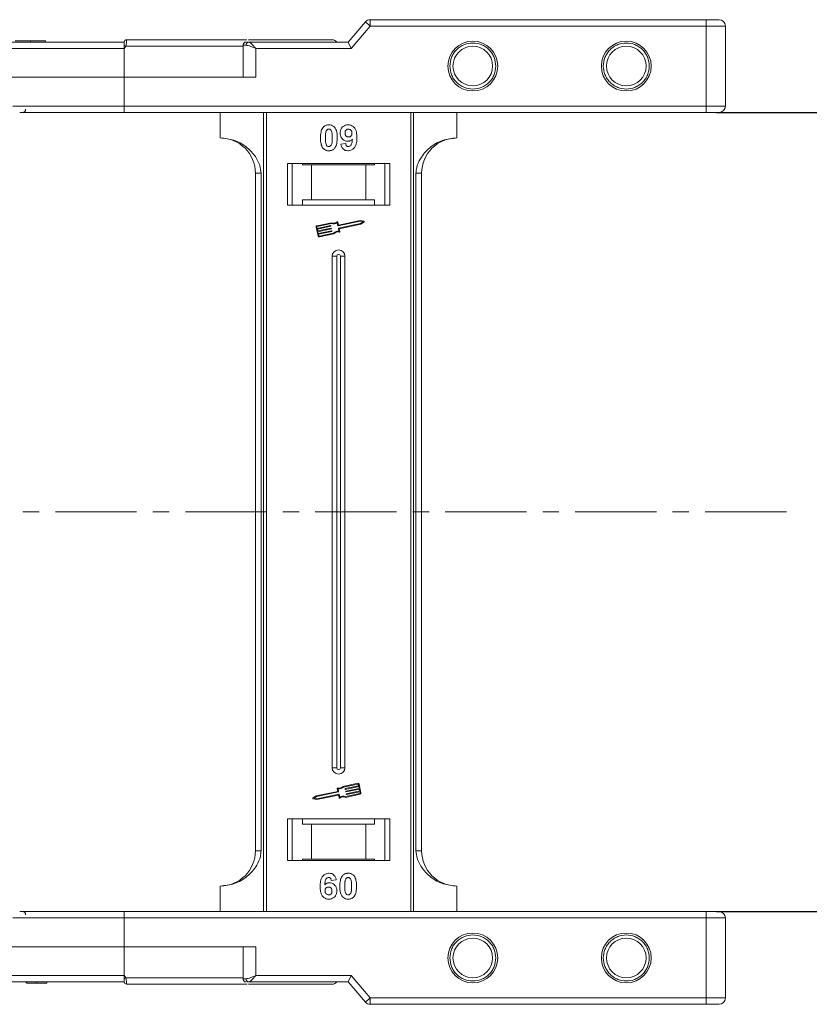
# Model space of a CAD drawing. Header units: millimetres. Extents: x 207 to 1682, y 260 to 1293.
# Tile 27 of 84: x 1387 to 1510, y 490 to 644. Entities that reach past the tile are written whole.
import ezdxf

# ---------------------------------------------------------------- set-up
doc = ezdxf.new("R2010")
doc.units = ezdxf.units.MM
doc.linetypes.add('CENTERX2', pattern=[20.32, 12.7, -2.54, 2.54, -2.54])
doc.styles.get("Standard").update_dxf_attribs({"font": '仿宋_GB2312.ttf', "width": 0.8})
doc.dimstyles.new('副本 ISO-45.1', dxfattribs={"dimtxt": 10, "dimasz": 9, "dimexe": 6.5, "dimexo": 0.625, "dimgap": 2.5, "dimtad": 1, "dimdsep": 46, "dimtxsty": 'Standard', "dimcen": 2.5, "dimadec": 0, "dimazin": 0, "dimtfac": 1, "dimtmove": 0, "dimatfit": 3, "dimfxl": 0, "dimarcsym": 0})

# ---------------------------------------------------------------- blocks, each defined once
blk = doc.blocks.new('*D2772')
at = {"color": 0, "lineweight": -2}
for p, q in [((1495.51, 629.82), (1548.99, 629.82)), ((1542.49, 513.82), (1542.49, 620.82)), ((1495.51, 504.82), (1548.99, 504.82))]:
    blk.add_line(p, q, dxfattribs=at)
at = {"color": 0, "lineweight": 9}
for points in [[(1540.99, 620.82), (1543.99, 620.82), (1542.49, 629.82)], [(1540.99, 513.82), (1543.99, 513.82), (1542.49, 504.82)]]:
    blk.add_solid(points, dxfattribs=at)
at = {"layer": 'Defpoints', "color": 0, "lineweight": 9}
for p in [(1494.89, 629.82), (1542.49, 629.82), (1494.89, 504.82)]:
    blk.add_point(p, dxfattribs=at)
at = {"color": 0, "lineweight": 9, "insert": (1534.99, 567.32), "char_height": 10, "attachment_point": 5, "rotation": 90}
blk.add_mtext('125', dxfattribs=at)

msp = doc.modelspace()

# ---------------------------------------------------------------- linework, layer by layer
at = {"color": 7, "linetype": 'Continuous', "lineweight": 15}
for p, q in [((1440.589, 643.966), (1437.889, 640.816)), ((1441.349, 643.316), (1440.589, 643.966)), ((1441.349, 643.316), (1441.349, 644.316)), ((1493.889, 644.316), (1441.349, 644.316)), ((1493.889, 643.316), (1493.889, 644.316)), ((1438.349, 639.816), (1441.349, 643.316)), ((1441.349, 643.316), (1493.889, 643.316)), ((1493.889, 643.316), (1493.889, 630.816)), ((1496.889, 643.316), (1493.889, 643.316)), ((1496.889, 630.816), (1496.889, 643.316)), ((1402.889, 640.816), (1354.182, 640.816)), ((1388.204, 640.816), (1388.204, 641.016)), ((1390.568, 640.816), (1390.568, 641.016)), ((1402.889, 640.814), (1402.889, 640.816)), ((1403.239, 641.166), (1403.239, 641.166)), ((1437.889, 640.816), (1422.334, 640.816)), ((1437.889, 640.816), (1438.349, 639.816)), ((1355.3, 639.816), (1402.889, 639.816)), ((1403.123, 640.166), (1402.889, 639.816)), ((1402.889, 639.816), (1402.889, 635.316)), ((1421.452, 640.166), (1403.123, 640.166)), ((1421.452, 640.316), (1421.452, 635.316)), ((1421.961, 640.316), (1421.452, 640.316)), ((1423.452, 639.816), (1438.349, 639.816)), ((1423.452, 635.316), (1423.452, 639.816)), ((1402.889, 635.316), (1383.477, 635.316)), ((1402.889, 630.816), (1402.889, 635.316)), ((1402.889, 635.316), (1423.452, 635.316)), ((1402.889, 630.816), (1385.477, 630.816)), ((1493.889, 630.816), (1402.889, 630.816)), ((1402.889, 629.816), (1402.889, 630.816)), ((1496.889, 630.816), (1493.889, 630.816)), ((1493.889, 629.816), (1493.889, 630.816)), ((1493.889, 629.816), (1402.889, 629.816)), ((1417.889, 629.816), (1417.889, 625.816)), ((1424.682, 629.816), (1424.682, 567.316)), ((1425.101, 567.316), (1425.101, 629.816)), ((1447.677, 629.816), (1447.677, 567.316)), ((1448.096, 567.316), (1448.096, 629.816)), ((1454.889, 625.816), (1454.889, 629.816)), ((1436.748, 624.86), (1437.517, 624.944)), ((1444.389, 621.816), (1428.389, 621.816)), ((1428.389, 621.816), (1428.389, 615.316)), ((1429.139, 621.816), (1429.139, 615.316)), ((1430.775, 621.616), (1430.775, 621.816)), ((1432.139, 621.616), (1430.775, 621.616)), ((1432.139, 616.116), (1432.139, 621.616)), ((1440.639, 621.616), (1432.139, 621.616)), ((1440.639, 621.616), (1440.639, 616.116)), ((1442.002, 621.616), (1440.639, 621.616)), ((1442.002, 621.816), (1442.002, 621.616)), ((1443.639, 615.316), (1443.639, 621.816)), ((1444.389, 615.316), (1444.389, 621.816)), ((1423.389, 620.316), (1424.274, 620.316)), ((1423.389, 620.316), (1423.389, 567.316)), ((1424.274, 567.316), (1424.274, 620.316)), ((1448.503, 620.316), (1448.503, 567.316)), ((1449.389, 620.316), (1448.503, 620.316)), ((1449.389, 567.316), (1449.389, 620.316)), ((1430.775, 616.116), (1432.139, 616.116)), ((1430.775, 615.316), (1430.775, 616.116)), ((1432.139, 616.116), (1440.639, 616.116)), ((1440.639, 616.116), (1442.002, 616.116)), ((1442.002, 616.116), (1442.002, 615.316)), ((1428.389, 615.316), (1444.389, 615.316)), ((1432.892, 611.878), (1433.184, 610.499)), ((1433.007, 611.903), (1433.056, 611.673)), ((1435.307, 612.569), (1433.028, 612.087)), ((1435.295, 612.446), (1433.052, 611.972)), ((1433.056, 611.673), (1435.138, 612.113)), ((1435.163, 611.998), (1433.08, 611.558)), ((1433.08, 611.558), (1433.141, 611.271)), ((1433.141, 611.271), (1435.223, 611.711)), ((1435.248, 611.596), (1433.165, 611.156)), ((1435.173, 612.09), (1435.185, 612.033)), ((1435.258, 611.688), (1435.27, 611.631)), ((1436.281, 612.084), (1436.187, 612.528)), ((1436.372, 612.223), (1436.284, 612.639)), ((1439.777, 612.793), (1436.316, 612.062)), ((1436.46, 611.238), (1436.366, 611.682)), ((1436.389, 611.717), (1439.85, 612.448)), ((1439.776, 612.913), (1436.407, 612.201)), ((1436.499, 611.62), (1439.898, 612.338)), ((1436.593, 611.176), (1436.499, 611.62)), ((1440.378, 612.795), (1439.776, 612.913)), ((1440.219, 612.706), (1439.777, 612.793)), ((1439.85, 612.448), (1440.219, 612.706)), ((1439.898, 612.338), (1440.4, 612.689)), ((1433.165, 611.156), (1433.226, 610.868)), ((1433.226, 610.868), (1435.308, 611.308)), ((1435.333, 611.194), (1433.25, 610.754)), ((1433.25, 610.754), (1433.299, 610.524)), ((1433.368, 610.478), (1435.611, 610.952)), ((1433.392, 610.364), (1435.671, 610.845)), ((1435.343, 611.286), (1435.355, 611.228)), ((1435.389, 607.316), (1435.389, 567.316)), ((1435.389, 607.316), (1436.104, 607.316)), ((1436.104, 607.316), (1436.104, 567.316)), ((1436.674, 567.316), (1436.674, 607.316)), ((1437.389, 607.316), (1436.674, 607.316)), ((1437.389, 567.316), (1437.389, 607.316)), ((1423.389, 567.316), (1423.389, 514.316)), ((1424.274, 514.316), (1424.274, 567.316)), ((1424.682, 567.316), (1424.682, 504.816)), ((1425.101, 504.816), (1425.101, 567.316)), ((1435.389, 567.316), (1435.389, 527.316)), ((1436.104, 567.316), (1436.104, 527.316)), ((1436.674, 527.316), (1436.674, 567.316)), ((1437.389, 527.316), (1437.389, 567.316)), ((1447.677, 567.316), (1447.677, 504.816)), ((1448.096, 504.816), (1448.096, 567.316)), ((1448.503, 567.316), (1448.503, 514.316)), ((1449.389, 514.316), (1449.389, 567.316)), ((1436.104, 527.316), (1435.389, 527.316)), ((1437.389, 527.316), (1436.674, 527.316)), ((1436.278, 523.626), (1432.88, 522.908)), ((1436.184, 524.07), (1436.278, 523.626)), ((1436.318, 524.008), (1436.411, 523.564)), ((1439.385, 524.882), (1437.107, 524.401)), ((1439.409, 524.767), (1437.167, 524.294)), ((1437.435, 523.96), (1437.422, 524.017)), ((1437.445, 524.052), (1439.528, 524.492)), ((1439.552, 524.377), (1437.469, 523.937)), ((1437.52, 523.558), (1437.507, 523.615)), ((1437.53, 523.65), (1439.613, 524.09)), ((1439.637, 523.975), (1437.554, 523.535)), ((1437.615, 523.248), (1439.698, 523.688)), ((1439.528, 524.492), (1439.479, 524.722)), ((1439.613, 524.09), (1439.552, 524.377)), ((1439.885, 523.367), (1439.594, 524.746)), ((1439.698, 523.688), (1439.637, 523.975)), ((1432.88, 522.908), (1432.378, 522.557)), ((1432.4, 522.451), (1433.001, 522.333)), ((1432.927, 522.798), (1432.558, 522.54)), ((1432.558, 522.54), (1433, 522.453)), ((1436.389, 523.529), (1432.927, 522.798)), ((1433, 522.453), (1436.462, 523.184)), ((1433.001, 522.333), (1436.371, 523.045)), ((1436.406, 523.022), (1436.494, 522.607)), ((1436.496, 523.162), (1436.59, 522.717)), ((1437.471, 522.677), (1439.749, 523.159)), ((1437.482, 522.8), (1439.725, 523.274)), ((1437.604, 523.156), (1437.592, 523.213)), ((1439.722, 523.573), (1437.639, 523.133)), ((1439.77, 523.343), (1439.722, 523.573)), ((1444.389, 519.316), (1428.389, 519.316)), ((1428.389, 519.316), (1428.389, 512.816)), ((1429.139, 519.316), (1429.139, 512.816)), ((1430.775, 518.516), (1430.775, 519.316)), ((1442.002, 519.316), (1442.002, 518.516)), ((1443.639, 512.816), (1443.639, 519.316)), ((1444.389, 512.816), (1444.389, 519.316)), ((1432.139, 518.516), (1430.775, 518.516)), ((1432.139, 513.016), (1432.139, 518.516)), ((1440.639, 518.516), (1432.139, 518.516)), ((1440.639, 518.516), (1440.639, 513.016)), ((1442.002, 518.516), (1440.639, 518.516)), ((1423.389, 514.316), (1424.274, 514.316)), ((1430.775, 513.016), (1432.139, 513.016)), ((1430.775, 512.816), (1430.775, 513.016)), ((1432.139, 513.016), (1440.639, 513.016)), ((1440.639, 513.016), (1442.002, 513.016)), ((1442.002, 513.016), (1442.002, 512.816)), ((1448.503, 514.316), (1449.389, 514.316)), ((1428.389, 512.816), (1444.389, 512.816)), ((1436.03, 509.772), (1435.261, 509.687)), ((1417.889, 504.816), (1417.889, 508.816)), ((1454.889, 508.816), (1454.889, 504.816)), ((1385.477, 503.816), (1402.889, 503.816)), ((1402.889, 504.816), (1402.889, 503.816)), ((1402.889, 504.816), (1493.889, 504.816)), ((1402.889, 499.316), (1402.889, 503.816)), ((1402.889, 503.816), (1493.889, 503.816)), ((1493.889, 503.816), (1493.889, 504.816)), ((1493.889, 503.816), (1493.889, 491.316)), ((1493.889, 503.816), (1496.889, 503.816)), ((1496.889, 491.316), (1496.889, 503.816)), ((1383.477, 499.316), (1402.889, 499.316)), ((1423.452, 499.316), (1402.889, 499.316)), ((1402.889, 499.316), (1402.889, 494.816)), ((1421.452, 499.316), (1421.452, 494.316)), ((1423.452, 494.816), (1423.452, 499.316)), ((1402.889, 494.816), (1355.3, 494.816)), ((1402.889, 494.816), (1403.123, 494.466)), ((1403.123, 494.466), (1421.452, 494.466)), ((1438.349, 494.816), (1423.452, 494.816)), ((1437.889, 493.816), (1438.349, 494.816)), ((1441.349, 491.316), (1438.349, 494.816)), ((1354.182, 493.816), (1402.889, 493.816)), ((1387.555, 493.816), (1387.555, 493.616)), ((1387.665, 493.816), (1387.665, 493.616)), ((1389.216, 493.816), (1389.216, 493.616)), ((1390.761, 493.816), (1390.761, 493.616)), ((1403.239, 493.466), (1403.239, 493.466)), ((1421.961, 494.316), (1421.452, 494.316)), ((1422.122, 493.816), (1422.334, 493.816)), ((1422.334, 493.816), (1437.889, 493.816)), ((1437.889, 493.816), (1440.589, 490.665)), ((1440.589, 490.665), (1441.349, 491.316)), ((1493.889, 491.316), (1441.349, 491.316)), ((1441.349, 491.316), (1441.349, 490.316)), ((1493.889, 491.316), (1496.889, 491.316)), ((1493.889, 490.316), (1493.889, 491.316)), ((1441.349, 490.316), (1493.889, 490.316))]:
    msp.add_line(p, q, dxfattribs=at)
at = {"color": 1, "linetype": 'CENTERX2', "lineweight": 13}
msp.add_line((1506.419, 567.316), (668.336, 567.316), dxfattribs=at)
at = {"color": 7, "linetype": 'Continuous', "lineweight": 15}
for centre, radius in [((1457.389, 637.066), 3.9), ((1481.389, 637.066), 3.9), ((1457.389, 637.066), 3.1), ((1481.389, 637.066), 3.1), ((1457.389, 497.566), 3.9), ((1457.389, 497.566), 3.1), ((1481.389, 497.566), 3.9), ((1481.389, 497.566), 3.1)]:
    msp.add_circle(centre, radius, dxfattribs=at)
for centre, radius, start, end in [((1441.349, 643.316), 1, 90, 139.39871), ((1495.889, 643.316), 1, 0, 90), ((1403.239, 640.816), 0.35, 89.99809, 179.99959), ((1421.952, 640.316), 0.5, 90, 180), ((1422.408, 640.371), 0.451, 99.5202, 187.08135), ((1435.389, 640.166), 1, 41.2946, 90), ((1367.345, 573.238), 75.89, 61.87179, 62.07191), ((1386.96, 630.316), 0.5, 270, 0), ((1495.889, 630.816), 1, 270, 0), ((1417.889, 620.316), 5.5, 0, 90), ((1454.889, 620.316), 5.5, 90, 180), ((1433.065, 611.915), 0.176, 101.9297, 191.9297), ((1433.065, 611.915), 0.0587, 101.9297, 191.9297), ((1435.144, 612.084), 0.0294, 11.9297, 101.9297), ((1435.157, 612.027), 0.0294, 281.9297, 11.9297), ((1435.229, 611.682), 0.0294, 11.9297, 101.9297), ((1435.241, 611.624), 0.0294, 281.9297, 11.9297), ((1435.66, 613.367), 0.99, 248.37041, 302.16635), ((1435.66, 613.367), 0.873, 246.11204, 307.44471), ((1436.227, 612.627), 0.0587, 11.9297, 127.44471), ((1436.31, 612.09), 0.0294, 191.9297, 281.9297), ((1436.395, 611.688), 0.0294, 101.9297, 191.9297), ((1436.401, 612.229), 0.0294, 191.9297, 281.9297), ((1440.366, 612.737), 0.0587, 304.95116, 78.90824), ((1433.356, 610.536), 0.176, 191.9297, 281.9297), ((1433.356, 610.536), 0.0587, 191.9297, 281.9297), ((1435.314, 611.28), 0.0294, 11.9297, 101.9297), ((1435.326, 611.222), 0.0294, 281.9297, 11.9297), ((1436.317, 610.258), 0.99, 81.69305, 135.48899), ((1436.317, 610.258), 0.873, 76.41469, 137.74736), ((1436.536, 611.164), 0.0587, 256.41469, 11.9297), ((1436.389, 607.316), 1, 0, 180), ((1436.389, 607.316), 0.285, 0, 180), ((1436.389, 527.316), 1, 180, 0), ((1436.389, 527.316), 0.285, 180, 0), ((1436.242, 524.082), 0.0587, 76.41469, 191.9297), ((1436.461, 524.988), 0.873, 256.41469, 317.74736), ((1436.461, 524.988), 0.99, 261.69305, 315.48899), ((1437.451, 524.024), 0.0294, 101.9297, 191.9297), ((1437.463, 523.966), 0.0294, 191.9297, 281.9297), ((1437.536, 523.621), 0.0294, 101.9297, 191.9297), ((1439.422, 524.71), 0.176, 11.9297, 101.9297), ((1439.422, 524.71), 0.0587, 11.9297, 101.9297), ((1432.411, 522.509), 0.0587, 124.95116, 258.90824), ((1436.377, 523.016), 0.0294, 11.9297, 101.9297), ((1436.383, 523.558), 0.0294, 281.9297, 11.9297), ((1436.468, 523.156), 0.0294, 11.9297, 101.9297), ((1436.551, 522.619), 0.0587, 191.9297, 307.44471), ((1437.117, 521.879), 0.873, 66.11204, 127.44471), ((1437.117, 521.879), 0.99, 68.37041, 122.16635), ((1437.548, 523.564), 0.0294, 191.9297, 281.9297), ((1437.621, 523.219), 0.0294, 101.9297, 191.9297), ((1437.633, 523.162), 0.0294, 191.9297, 281.9297), ((1439.713, 523.331), 0.0587, 281.9297, 11.9297), ((1439.713, 523.331), 0.176, 281.9297, 11.9297), ((1417.889, 514.316), 5.5, 270, 0), ((1454.889, 514.316), 5.5, 180, 270), ((1386.96, 504.316), 0.5, 0, 90), ((1495.889, 503.816), 1, 0, 90), ((1367.345, 561.393), 75.89, 297.92809, 298.12821), ((1403.239, 493.816), 0.35, 180.00041, 270.00191), ((1421.952, 494.316), 0.5, 180, 270), ((1422.408, 494.26), 0.451, 172.91865, 260.4798), ((1435.389, 494.466), 1, 270, 319.04573), ((1495.889, 491.316), 1, 270, 0), ((1441.349, 491.316), 1, 220.60129, 270)]:
    msp.add_arc(centre, radius, start, end, dxfattribs=at)
for points, knots in [([(1495.889, 644.316), (1495.862, 644.316), (1495.82, 644.316), (1495.571, 644.316), (1495.313, 644.316), (1494.995, 644.316), (1494.529, 644.316), (1494.14, 644.316), (1493.889, 644.316)], [0, 0, 0, 0, 0.2394429, 0.3698071, 0.5000001, 0.6303641, 0.7605571, 1, 1, 1, 1]), ([(1388.204, 641.016), (1388.07, 641.016), (1387.666, 641.016), (1387.006, 641.016), (1386.384, 641.016), (1385.959, 641.016), (1385.834, 641.016), (1385.826, 641.016), (1385.825, 641.016)], [0, 0, 0, 0, 0.1021706, 0.3092201, 0.51365, 0.6922749, 0.9324126, 1, 1, 1, 1]), ([(1390.568, 641.016), (1390.565, 641.016), (1390.554, 641.016), (1390.412, 641.016), (1390.021, 641.016), (1389.447, 641.016), (1388.807, 641.016), (1388.386, 641.016), (1388.204, 641.016)], [0, 0, 0, 0, 0.1018882, 0.3073435, 0.4929627, 0.6786474, 0.8607914, 1, 1, 1, 1]), ([(1402.889, 640.29), (1402.889, 640.383), (1402.889, 640.568), (1402.889, 640.729), (1402.889, 640.76), (1402.889, 640.769)], [0, 0, 0, 0, 0.412717, 0.8254516, 1, 1, 1, 1]), ([(1403.239, 641.166), (1403.239, 641.158), (1403.24, 641.145), (1403.239, 641.042), (1403.237, 640.897), (1403.225, 640.713), (1403.206, 640.531), (1403.176, 640.344), (1403.14, 640.222), (1403.123, 640.166)], [0, 0, 0, 0, 0.1718456, 0.312445, 0.4991009, 0.6298393, 0.7575038, 0.8890244, 1, 1, 1, 1]), ([(1422.051, 641.166), (1421.662, 641.166), (1420.448, 641.166), (1418.068, 641.166), (1414.856, 641.166), (1411.205, 641.166), (1407.218, 641.166), (1404.552, 641.166), (1403.239, 641.166)], [0, 0, 0, 0, 0.0761662, 0.2372998, 0.3984073, 0.6046388, 0.8052959, 1, 1, 1, 1]), ([(1422.334, 640.816), (1422.217, 640.816), (1422.091, 640.816), (1422.056, 640.816), (1422.054, 640.816)], [0, 0, 0, 0, 0.93147, 1, 1, 1, 1]), ([(1422.334, 640.816), (1422.401, 640.799), (1422.545, 640.763), (1422.824, 640.513), (1423.134, 640.183), (1423.346, 639.938), (1423.452, 639.816)], [0, 0, 0, 0, 0.2343503, 0.4981953, 0.748869, 1, 1, 1, 1]), ([(1435.389, 641.166), (1435.343, 641.166), (1435.249, 641.166), (1434.478, 641.166), (1433.312, 641.166), (1431.841, 641.166), (1430.195, 641.166), (1428.247, 641.166), (1425.749, 641.166), (1423.599, 641.166), (1422.336, 641.166)], [0, 0, 0, 0, 0.1309531, 0.2659015, 0.4045794, 0.5129439, 0.6212909, 0.7319266, 0.8425444, 1, 1, 1, 1]), ([(1453.789, 637.066), (1453.837, 637.518), (1453.912, 638.217), (1454.36, 639.056), (1454.825, 639.628), (1455.398, 640.097), (1456.237, 640.531), (1457.389, 640.753), (1458.54, 640.531), (1459.379, 640.097), (1459.952, 639.629), (1460.417, 639.057), (1460.866, 638.217), (1460.94, 637.518), (1460.989, 637.066)], [0, 0, 0, 0, 0.11972147, 0.18483695, 0.24999998, 0.31511548, 0.38027853, 0.5, 0.61972147, 0.68483695, 0.74999998, 0.81511548, 0.88027853, 1, 1, 1, 1]), ([(1477.789, 637.066), (1477.837, 637.518), (1477.912, 638.217), (1478.36, 639.056), (1478.825, 639.628), (1479.398, 640.097), (1480.237, 640.531), (1481.389, 640.753), (1482.54, 640.531), (1483.379, 640.097), (1483.952, 639.629), (1484.417, 639.057), (1484.866, 638.217), (1484.94, 637.518), (1484.989, 637.066)], [0, 0, 0, 0, 0.11972147, 0.18483695, 0.24999998, 0.31511548, 0.38027853, 0.5, 0.61972147, 0.68483695, 0.74999998, 0.81511548, 0.88027853, 1, 1, 1, 1]), ([(1423.452, 639.816), (1423.182, 639.932), (1422.764, 640.112), (1422.265, 640.284), (1422.056, 640.306), (1421.961, 640.316)], [0, 0, 0, 0, 0.4984129, 0.772928, 1, 1, 1, 1]), ([(1460.989, 637.066), (1460.94, 636.613), (1460.866, 635.914), (1460.418, 635.075), (1459.952, 634.503), (1459.38, 634.035), (1458.541, 633.601), (1457.389, 633.378), (1456.237, 633.601), (1455.398, 634.034), (1454.825, 634.503), (1454.36, 635.075), (1453.912, 635.914), (1453.837, 636.613), (1453.789, 637.066)], [0, 0, 0, 0, 0.11972147, 0.18483695, 0.24999998, 0.31511548, 0.38027853, 0.5, 0.61972147, 0.68483695, 0.74999998, 0.81511548, 0.88027853, 1, 1, 1, 1]), ([(1484.989, 637.066), (1484.94, 636.613), (1484.866, 635.914), (1484.418, 635.075), (1483.952, 634.503), (1483.38, 634.035), (1482.541, 633.601), (1481.389, 633.378), (1480.237, 633.601), (1479.398, 634.034), (1478.825, 634.503), (1478.36, 635.075), (1477.912, 635.914), (1477.837, 636.613), (1477.789, 637.066)], [0, 0, 0, 0, 0.11972147, 0.18483695, 0.24999998, 0.31511548, 0.38027853, 0.5, 0.61972147, 0.68483695, 0.74999998, 0.81511548, 0.88027853, 1, 1, 1, 1]), ([(1402.889, 629.816), (1401.568, 629.816), (1398.885, 629.816), (1394.86, 629.816), (1391.191, 629.816), (1388.401, 629.816), (1387, 629.816), (1386.537, 629.816)], [0, 0, 0, 0, 0.2309632, 0.4690891, 0.7139221, 0.9052997, 1, 1, 1, 1]), ([(1495.889, 629.816), (1495.862, 629.816), (1495.82, 629.816), (1495.571, 629.816), (1495.313, 629.816), (1494.995, 629.816), (1494.529, 629.816), (1494.14, 629.816), (1493.889, 629.816)], [0, 0, 0, 0, 0.23944295, 0.36963586, 0.49999992, 0.63019291, 0.76055705, 1, 1, 1, 1]), ([(1433.568, 625.843), (1433.571, 625.976), (1433.576, 626.28), (1433.648, 626.809), (1433.788, 627.231), (1433.947, 627.438), (1433.964, 627.461)], [0, 0, 0, 0, 0.2367308, 0.5375555, 0.9496679, 1, 1, 1, 1]), ([(1433.964, 627.461), (1434.008, 627.511), (1434.099, 627.613), (1434.268, 627.728), (1434.456, 627.811), (1434.625, 627.849), (1434.767, 627.864), (1434.84, 627.866), (1434.876, 627.867)], [0, 0, 0, 0, 0.1937762, 0.3936, 0.5878635, 0.7889077, 0.894169, 1, 1, 1, 1]), ([(1434.338, 625.843), (1434.338, 625.91), (1434.339, 626.043), (1434.345, 626.223), (1434.355, 626.385), (1434.369, 626.526), (1434.388, 626.668), (1434.411, 626.761), (1434.423, 626.808)], [0, 0, 0, 0, 0.2059417, 0.4119594, 0.558149, 0.7045024, 0.8518015, 1, 1, 1, 1]), ([(1434.423, 626.808), (1434.447, 626.877), (1434.485, 626.989), (1434.593, 627.115), (1434.717, 627.181), (1434.816, 627.198), (1434.87, 627.2), (1434.876, 627.2)], [0, 0, 0, 0, 0.33480351, 0.54256063, 0.75038199, 0.9707212, 1, 1, 1, 1]), ([(1434.876, 627.867), (1435.011, 627.857), (1435.283, 627.836), (1435.636, 627.638), (1435.907, 627.344), (1436.159, 626.744), (1436.173, 626.221), (1436.184, 625.835)], [0, 0, 0, 0, 0.147566, 0.2966882, 0.4312776, 0.580404, 1, 1, 1, 1]), ([(1434.876, 627.2), (1434.933, 627.195), (1435.035, 627.185), (1435.167, 627.108), (1435.28, 626.961), (1435.376, 626.686), (1435.41, 626.294), (1435.413, 625.994), (1435.414, 625.843)], [0, 0, 0, 0, 0.10461361, 0.18881412, 0.27351189, 0.44412695, 0.71948087, 1, 1, 1, 1]), ([(1436.645, 626.562), (1436.653, 626.697), (1436.668, 626.967), (1436.835, 627.347), (1437.115, 627.643), (1437.486, 627.837), (1437.761, 627.857), (1437.903, 627.867)], [0, 0, 0, 0, 0.1979267, 0.3977284, 0.5974133, 0.7905838, 1, 1, 1, 1]), ([(1437.414, 626.602), (1437.418, 626.688), (1437.425, 626.827), (1437.499, 627.006), (1437.609, 627.113), (1437.752, 627.187), (1437.859, 627.195), (1437.918, 627.2)], [0, 0, 0, 0, 0.29132017, 0.46553926, 0.64163153, 0.79866396, 1, 1, 1, 1]), ([(1437.903, 627.867), (1438.039, 627.856), (1438.31, 627.835), (1438.67, 627.633), (1438.962, 627.327), (1439.202, 626.793), (1439.256, 626.283), (1439.26, 625.928), (1439.261, 625.869)], [0, 0, 0, 0, 0.148288, 0.2977445, 0.4437132, 0.6077915, 0.9347078, 1, 1, 1, 1]), ([(1437.918, 627.2), (1437.986, 627.193), (1438.123, 627.179), (1438.297, 627.062), (1438.426, 626.904), (1438.483, 626.721), (1438.489, 626.601), (1438.491, 626.545)], [0, 0, 0, 0, 0.2079545, 0.4204057, 0.6273197, 0.8277075, 1, 1, 1, 1]), ([(1424.274, 620.316), (1424.231, 620.706), (1424.119, 621.705), (1423.296, 623.159), (1421.926, 624.572), (1420.06, 625.609), (1418.61, 625.747), (1417.889, 625.816)], [0, 0, 0, 0, 0.12571337, 0.32127574, 0.5244662, 0.76348402, 1, 1, 1, 1]), ([(1433.961, 624.227), (1433.922, 624.281), (1433.842, 624.39), (1433.734, 624.627), (1433.644, 624.935), (1433.594, 625.272), (1433.572, 625.576), (1433.569, 625.754), (1433.568, 625.843)], [0, 0, 0, 0, 0.11844057, 0.2393457, 0.45959323, 0.68492476, 0.84223987, 1, 1, 1, 1]), ([(1434.876, 624.482), (1434.808, 624.49), (1434.697, 624.504), (1434.569, 624.592), (1434.465, 624.744), (1434.372, 625.019), (1434.344, 625.409), (1434.34, 625.698), (1434.338, 625.843)], [0, 0, 0, 0, 0.1253702, 0.2022903, 0.2791788, 0.4647576, 0.7305818, 1, 1, 1, 1]), ([(1435.414, 625.843), (1435.414, 625.776), (1435.413, 625.643), (1435.407, 625.462), (1435.397, 625.3), (1435.383, 625.158), (1435.364, 625.015), (1435.341, 624.922), (1435.329, 624.875)], [0, 0, 0, 0, 0.2052705, 0.4106164, 0.5571497, 0.7038442, 0.8514711, 1, 1, 1, 1]), ([(1436.184, 625.835), (1436.181, 625.701), (1436.176, 625.398), (1436.106, 624.879), (1435.967, 624.459), (1435.811, 624.252), (1435.788, 624.222)], [0, 0, 0, 0, 0.2372812, 0.5385907, 0.9326774, 1, 1, 1, 1]), ([(1437.827, 625.303), (1437.691, 625.315), (1437.419, 625.34), (1437.068, 625.556), (1436.801, 625.862), (1436.663, 626.216), (1436.65, 626.458), (1436.645, 626.562)], [0, 0, 0, 0, 0.2101886, 0.42177326, 0.62360346, 0.83703437, 1, 1, 1, 1]), ([(1437.957, 625.969), (1437.889, 625.975), (1437.763, 625.986), (1437.6, 626.08), (1437.489, 626.211), (1437.424, 626.392), (1437.418, 626.523), (1437.414, 626.602)], [0, 0, 0, 0, 0.2139369, 0.3980753, 0.5830907, 0.7516657, 1, 1, 1, 1]), ([(1438.55, 625.638), (1438.504, 625.589), (1438.41, 625.49), (1438.263, 625.401), (1438.136, 625.35), (1438.037, 625.322), (1437.934, 625.306), (1437.863, 625.304), (1437.827, 625.303)], [0, 0, 0, 0, 0.24349124, 0.49626585, 0.61820988, 0.7417038, 0.87015842, 1, 1, 1, 1]), ([(1439.261, 625.869), (1439.258, 625.736), (1439.249, 625.335), (1439.158, 624.779), (1438.88, 624.27), (1438.533, 623.968), (1438.163, 623.83), (1437.93, 623.819), (1437.846, 623.816)], [0, 0, 0, 0, 0.1423372, 0.4291269, 0.5899433, 0.7512055, 0.9098946, 1, 1, 1, 1]), ([(1437.944, 624.482), (1437.998, 624.488), (1438.106, 624.499), (1438.258, 624.598), (1438.399, 624.768), (1438.509, 625.129), (1438.533, 625.431), (1438.55, 625.638)], [0, 0, 0, 0, 0.1120155, 0.2243547, 0.3677679, 0.565827, 1, 1, 1, 1]), ([(1438.491, 626.545), (1438.487, 626.465), (1438.479, 626.332), (1438.393, 626.164), (1438.272, 626.054), (1438.123, 625.98), (1438.012, 625.973), (1437.957, 625.969)], [0, 0, 0, 0, 0.2673945, 0.4472142, 0.6271221, 0.8130653, 1, 1, 1, 1]), ([(1454.889, 625.816), (1454.129, 625.739), (1452.609, 625.586), (1450.587, 624.397), (1449.255, 622.846), (1448.595, 621.402), (1448.528, 620.61), (1448.503, 620.316)], [0, 0, 0, 0, 0.2490962, 0.4982428, 0.745205, 0.90541, 1, 1, 1, 1]), ([(1434.876, 623.816), (1434.809, 623.818), (1434.674, 623.822), (1434.476, 623.866), (1434.286, 623.944), (1434.141, 624.043), (1434.034, 624.141), (1433.985, 624.198), (1433.961, 624.227)], [0, 0, 0, 0, 0.1926347, 0.388697, 0.5820148, 0.7830443, 0.8909593, 1, 1, 1, 1]), ([(1435.329, 624.875), (1435.305, 624.806), (1435.267, 624.694), (1435.16, 624.569), (1435.038, 624.503), (1434.939, 624.485), (1434.884, 624.483), (1434.876, 624.482)], [0, 0, 0, 0, 0.3336776, 0.5404125, 0.7472639, 0.9612091, 1, 1, 1, 1]), ([(1435.788, 624.222), (1435.743, 624.172), (1435.653, 624.07), (1435.485, 623.954), (1435.296, 623.871), (1435.126, 623.833), (1434.985, 623.818), (1434.912, 623.816), (1434.876, 623.816)], [0, 0, 0, 0, 0.1937693, 0.3935642, 0.587886, 0.7891312, 0.8942826, 1, 1, 1, 1]), ([(1437.846, 623.816), (1437.71, 623.827), (1437.464, 623.847), (1437.15, 624.029), (1436.908, 624.309), (1436.793, 624.606), (1436.758, 624.806), (1436.748, 624.86)], [0, 0, 0, 0, 0.2427882, 0.4388655, 0.6348012, 0.9009361, 1, 1, 1, 1]), ([(1437.517, 624.944), (1437.53, 624.864), (1437.551, 624.741), (1437.641, 624.597), (1437.746, 624.519), (1437.852, 624.486), (1437.919, 624.483), (1437.944, 624.482)], [0, 0, 0, 0, 0.3447142, 0.5290593, 0.7142089, 0.8921959, 1, 1, 1, 1]), ([(1417.889, 508.816), (1418.649, 508.892), (1420.169, 509.045), (1422.191, 510.235), (1423.523, 511.785), (1424.183, 513.229), (1424.249, 514.021), (1424.274, 514.316)], [0, 0, 0, 0, 0.24909619, 0.49824278, 0.74520496, 0.90540997, 1, 1, 1, 1]), ([(1448.503, 514.316), (1448.547, 513.925), (1448.658, 512.926), (1449.482, 511.472), (1450.852, 510.059), (1452.717, 509.022), (1454.167, 508.884), (1454.889, 508.816)], [0, 0, 0, 0, 0.1257134, 0.3212757, 0.5244662, 0.763484, 1, 1, 1, 1]), ([(1433.517, 508.762), (1433.52, 508.895), (1433.529, 509.297), (1433.619, 509.852), (1433.897, 510.361), (1434.244, 510.663), (1434.614, 510.801), (1434.848, 510.812), (1434.932, 510.816)], [0, 0, 0, 0, 0.1423372, 0.4291269, 0.5899433, 0.7512055, 0.9098946, 1, 1, 1, 1]), ([(1434.834, 510.149), (1434.779, 510.144), (1434.671, 510.133), (1434.519, 510.033), (1434.377, 509.86), (1434.269, 509.498), (1434.244, 509.198), (1434.228, 508.993)], [0, 0, 0, 0, 0.1120492, 0.2243802, 0.3701146, 0.5702758, 1, 1, 1, 1]), ([(1435.261, 509.687), (1435.248, 509.765), (1435.229, 509.887), (1435.138, 510.031), (1435.033, 510.112), (1434.925, 510.145), (1434.859, 510.148), (1434.834, 510.149)], [0, 0, 0, 0, 0.33384, 0.5245467, 0.7163724, 0.8918244, 1, 1, 1, 1]), ([(1434.932, 510.816), (1435.068, 510.805), (1435.314, 510.786), (1435.627, 510.602), (1435.868, 510.325), (1435.983, 510.028), (1436.019, 509.829), (1436.03, 509.772)], [0, 0, 0, 0, 0.24269082, 0.43900235, 0.63500599, 0.89505866, 1, 1, 1, 1]), ([(1436.594, 508.796), (1436.596, 508.93), (1436.601, 509.233), (1436.674, 509.76), (1436.815, 510.181), (1436.972, 510.387), (1436.99, 510.409)], [0, 0, 0, 0, 0.2373811, 0.5389182, 0.9490817, 1, 1, 1, 1]), ([(1436.99, 510.409), (1437.034, 510.46), (1437.124, 510.561), (1437.293, 510.677), (1437.482, 510.76), (1437.651, 510.798), (1437.792, 510.813), (1437.865, 510.815), (1437.902, 510.816)], [0, 0, 0, 0, 0.1937762, 0.3936, 0.5878635, 0.7889077, 0.894169, 1, 1, 1, 1]), ([(1437.363, 508.788), (1437.364, 508.855), (1437.365, 508.988), (1437.37, 509.169), (1437.38, 509.331), (1437.395, 509.473), (1437.413, 509.616), (1437.437, 509.71), (1437.449, 509.756)], [0, 0, 0, 0, 0.20527, 0.4106157, 0.5571475, 0.7038444, 0.8514751, 1, 1, 1, 1]), ([(1437.449, 509.756), (1437.472, 509.825), (1437.511, 509.938), (1437.619, 510.063), (1437.742, 510.13), (1437.841, 510.146), (1437.895, 510.149), (1437.902, 510.149)], [0, 0, 0, 0, 0.3348035, 0.5425606, 0.750382, 0.9707212, 1, 1, 1, 1]), ([(1437.902, 510.816), (1437.968, 510.813), (1438.103, 510.809), (1438.301, 510.765), (1438.492, 510.687), (1438.636, 510.588), (1438.743, 510.49), (1438.792, 510.433), (1438.817, 510.405)], [0, 0, 0, 0, 0.1926273, 0.3886837, 0.5820134, 0.7832006, 0.8910383, 1, 1, 1, 1]), ([(1437.902, 510.149), (1437.959, 510.143), (1438.06, 510.133), (1438.189, 510.058), (1438.299, 509.918), (1438.399, 509.647), (1438.435, 509.25), (1438.438, 508.943), (1438.44, 508.788)], [0, 0, 0, 0, 0.10564606, 0.18622129, 0.26704196, 0.43154058, 0.71270762, 1, 1, 1, 1]), ([(1438.817, 510.405), (1438.856, 510.35), (1438.935, 510.241), (1439.041, 510.009), (1439.13, 509.713), (1439.181, 509.382), (1439.206, 509.073), (1439.208, 508.883), (1439.209, 508.788)], [0, 0, 0, 0, 0.118432, 0.2393289, 0.4494336, 0.6641784, 0.8318201, 1, 1, 1, 1]), ([(1434.874, 506.764), (1434.739, 506.775), (1434.468, 506.796), (1434.108, 506.997), (1433.816, 507.302), (1433.576, 507.838), (1433.521, 508.349), (1433.518, 508.704), (1433.517, 508.762)], [0, 0, 0, 0, 0.1482689, 0.2976473, 0.4424214, 0.6078512, 0.9356585, 1, 1, 1, 1]), ([(1434.228, 508.993), (1434.274, 509.042), (1434.369, 509.14), (1434.514, 509.231), (1434.641, 509.281), (1434.74, 509.309), (1434.844, 509.325), (1434.915, 509.327), (1434.95, 509.328)], [0, 0, 0, 0, 0.2436536, 0.4957602, 0.6178923, 0.7415029, 0.8700251, 1, 1, 1, 1]), ([(1434.286, 508.086), (1434.291, 508.169), (1434.299, 508.305), (1434.39, 508.475), (1434.513, 508.583), (1434.661, 508.652), (1434.769, 508.659), (1434.821, 508.662)], [0, 0, 0, 0, 0.27672092, 0.45687046, 0.63700743, 0.8240683, 1, 1, 1, 1]), ([(1434.821, 508.662), (1434.888, 508.656), (1435.014, 508.646), (1435.174, 508.552), (1435.293, 508.417), (1435.355, 508.233), (1435.36, 508.1), (1435.363, 508.03)], [0, 0, 0, 0, 0.2137567, 0.3949441, 0.5765849, 0.7773109, 1, 1, 1, 1]), ([(1434.95, 509.328), (1435.086, 509.316), (1435.358, 509.291), (1435.707, 509.075), (1435.973, 508.774), (1436.114, 508.421), (1436.127, 508.177), (1436.132, 508.069)], [0, 0, 0, 0, 0.2102159, 0.4219747, 0.6200164, 0.8310369, 1, 1, 1, 1]), ([(1437.902, 506.764), (1437.766, 506.775), (1437.495, 506.795), (1437.141, 506.993), (1436.853, 507.307), (1436.619, 507.918), (1436.604, 508.438), (1436.594, 508.796)], [0, 0, 0, 0, 0.1475277, 0.2965695, 0.43214, 0.6087374, 1, 1, 1, 1]), ([(1437.902, 507.431), (1437.833, 507.439), (1437.724, 507.452), (1437.594, 507.538), (1437.492, 507.689), (1437.399, 507.961), (1437.369, 508.351), (1437.365, 508.642), (1437.363, 508.788)], [0, 0, 0, 0, 0.125351, 0.2021974, 0.2791824, 0.4597421, 0.727968, 1, 1, 1, 1]), ([(1438.44, 508.788), (1438.44, 508.722), (1438.439, 508.588), (1438.433, 508.408), (1438.423, 508.247), (1438.409, 508.105), (1438.39, 507.963), (1438.366, 507.87), (1438.354, 507.824)], [0, 0, 0, 0, 0.2059417, 0.4119594, 0.558149, 0.7045024, 0.8518015, 1, 1, 1, 1]), ([(1439.209, 508.788), (1439.207, 508.655), (1439.202, 508.352), (1439.131, 507.831), (1438.994, 507.409), (1438.836, 507.201), (1438.813, 507.171)], [0, 0, 0, 0, 0.2366286, 0.5373614, 0.9329864, 1, 1, 1, 1]), ([(1434.859, 507.431), (1434.791, 507.438), (1434.655, 507.453), (1434.479, 507.569), (1434.353, 507.727), (1434.295, 507.909), (1434.289, 508.029), (1434.286, 508.086)], [0, 0, 0, 0, 0.2079047, 0.4199807, 0.6306256, 0.821735, 1, 1, 1, 1]), ([(1435.363, 508.03), (1435.359, 507.944), (1435.353, 507.806), (1435.279, 507.627), (1435.169, 507.518), (1435.025, 507.444), (1434.918, 507.436), (1434.859, 507.431)], [0, 0, 0, 0, 0.28869741, 0.46355259, 0.63994173, 0.80180841, 1, 1, 1, 1]), ([(1436.132, 508.069), (1436.125, 507.934), (1436.109, 507.664), (1435.943, 507.283), (1435.658, 506.984), (1435.284, 506.793), (1435.011, 506.774), (1434.874, 506.764)], [0, 0, 0, 0, 0.1978309, 0.3972998, 0.5989102, 0.7987412, 1, 1, 1, 1]), ([(1438.354, 507.824), (1438.331, 507.755), (1438.293, 507.643), (1438.185, 507.518), (1438.064, 507.451), (1437.965, 507.433), (1437.91, 507.431), (1437.902, 507.431)], [0, 0, 0, 0, 0.3336776, 0.5404125, 0.7472639, 0.9612091, 1, 1, 1, 1]), ([(1438.813, 507.171), (1438.769, 507.12), (1438.679, 507.019), (1438.51, 506.903), (1438.321, 506.82), (1438.152, 506.782), (1438.011, 506.767), (1437.938, 506.765), (1437.902, 506.764)], [0, 0, 0, 0, 0.1937693, 0.3935642, 0.587886, 0.7891312, 0.8942826, 1, 1, 1, 1]), ([(1386.537, 504.816), (1387, 504.816), (1388.401, 504.816), (1391.191, 504.816), (1394.86, 504.816), (1398.885, 504.816), (1401.568, 504.816), (1402.889, 504.816)], [0, 0, 0, 0, 0.0946691, 0.2860776, 0.5308835, 0.7690229, 1, 1, 1, 1]), ([(1493.889, 504.816), (1494.14, 504.816), (1494.529, 504.816), (1494.995, 504.816), (1495.313, 504.816), (1495.571, 504.816), (1495.82, 504.816), (1495.862, 504.816), (1495.889, 504.816)], [0, 0, 0, 0, 0.2394429, 0.3696359, 0.4999999, 0.6301929, 0.7605571, 1, 1, 1, 1]), ([(1453.789, 497.566), (1453.837, 498.018), (1453.912, 498.717), (1454.36, 499.556), (1454.825, 500.128), (1455.398, 500.597), (1456.237, 501.031), (1457.389, 501.253), (1458.54, 501.031), (1459.379, 500.597), (1459.952, 500.129), (1460.417, 499.557), (1460.866, 498.717), (1460.94, 498.018), (1460.989, 497.566)], [0, 0, 0, 0, 0.1197215, 0.184837, 0.25, 0.3151155, 0.3802785, 0.5, 0.6197215, 0.684837, 0.75, 0.8151155, 0.8802785, 1, 1, 1, 1]), ([(1477.789, 497.566), (1477.837, 498.018), (1477.912, 498.717), (1478.36, 499.556), (1478.825, 500.128), (1479.398, 500.597), (1480.237, 501.031), (1481.389, 501.253), (1482.54, 501.031), (1483.379, 500.597), (1483.952, 500.129), (1484.417, 499.557), (1484.866, 498.717), (1484.94, 498.018), (1484.989, 497.566)], [0, 0, 0, 0, 0.1197215, 0.184837, 0.25, 0.3151155, 0.3802785, 0.5, 0.6197215, 0.684837, 0.75, 0.8151155, 0.8802785, 1, 1, 1, 1]), ([(1460.989, 497.566), (1460.94, 497.113), (1460.866, 496.414), (1460.418, 495.575), (1459.952, 495.003), (1459.38, 494.535), (1458.541, 494.101), (1457.389, 493.878), (1456.237, 494.101), (1455.398, 494.534), (1454.825, 495.003), (1454.36, 495.575), (1453.912, 496.414), (1453.837, 497.113), (1453.789, 497.566)], [0, 0, 0, 0, 0.1197215, 0.184837, 0.25, 0.3151155, 0.3802785, 0.5, 0.6197215, 0.684837, 0.75, 0.8151155, 0.8802785, 1, 1, 1, 1]), ([(1484.989, 497.566), (1484.94, 497.113), (1484.866, 496.414), (1484.418, 495.575), (1483.952, 495.003), (1483.38, 494.535), (1482.541, 494.101), (1481.389, 493.878), (1480.237, 494.101), (1479.398, 494.534), (1478.825, 495.003), (1478.36, 495.575), (1477.912, 496.414), (1477.837, 497.113), (1477.789, 497.566)], [0, 0, 0, 0, 0.1197215, 0.184837, 0.25, 0.3151155, 0.3802785, 0.5, 0.6197215, 0.684837, 0.75, 0.8151155, 0.8802785, 1, 1, 1, 1]), ([(1402.889, 493.816), (1402.889, 493.827), (1402.889, 493.849), (1402.889, 494.021), (1402.889, 494.206), (1402.889, 494.322), (1402.889, 494.341)], [0, 0, 0, 0, 0.3133566, 0.6267132, 0.9400698, 1, 1, 1, 1]), ([(1403.123, 494.466), (1403.14, 494.409), (1403.177, 494.286), (1403.206, 494.099), (1403.225, 493.918), (1403.237, 493.735), (1403.239, 493.589), (1403.24, 493.486), (1403.239, 493.473), (1403.239, 493.466)], [0, 0, 0, 0, 0.11199725, 0.24484387, 0.3691679, 0.50089869, 0.68753328, 0.82813816, 1, 1, 1, 1]), ([(1421.961, 494.316), (1422.056, 494.325), (1422.265, 494.347), (1422.764, 494.519), (1423.182, 494.699), (1423.452, 494.816)], [0, 0, 0, 0, 0.2270634, 0.5015869, 1, 1, 1, 1]), ([(1423.452, 494.816), (1423.346, 494.693), (1423.134, 494.448), (1422.824, 494.118), (1422.545, 493.868), (1422.401, 493.832), (1422.334, 493.816)], [0, 0, 0, 0, 0.2515188, 0.5017844, 0.7656323, 1, 1, 1, 1]), ([(1387.665, 493.616), (1387.719, 493.616), (1387.827, 493.616), (1388.13, 493.616), (1388.596, 493.616), (1388.982, 493.616), (1389.216, 493.616)], [0, 0, 0, 0, 0.2064605, 0.4135145, 0.6452106, 1, 1, 1, 1]), ([(1389.216, 493.616), (1389.35, 493.616), (1389.654, 493.616), (1390.106, 493.616), (1390.465, 493.616), (1390.719, 493.616), (1390.744, 493.616), (1390.761, 493.616)], [0, 0, 0, 0, 0.1552919, 0.3531453, 0.543243, 0.704067, 1, 1, 1, 1]), ([(1403.239, 493.466), (1404.552, 493.466), (1407.218, 493.466), (1411.206, 493.466), (1414.853, 493.466), (1418.079, 493.466), (1420.425, 493.466), (1421.704, 493.466), (1422.119, 493.466)], [0, 0, 0, 0, 0.1944844, 0.3949143, 0.6008774, 0.7618194, 0.9227353, 1, 1, 1, 1]), ([(1422.336, 493.466), (1422.741, 493.466), (1424.045, 493.466), (1426.836, 493.466), (1429.642, 493.466), (1431.841, 493.466), (1433.313, 493.466), (1434.478, 493.466), (1435.249, 493.466), (1435.343, 493.466), (1435.389, 493.466)], [0, 0, 0, 0, 0.04950076, 0.15984321, 0.38025524, 0.48835012, 0.59642747, 0.73477581, 0.86938859, 1, 1, 1, 1]), ([(1493.889, 490.316), (1494.14, 490.316), (1494.529, 490.316), (1494.995, 490.316), (1495.313, 490.316), (1495.571, 490.316), (1495.82, 490.316), (1495.862, 490.316), (1495.889, 490.316)], [0, 0, 0, 0, 0.2394429, 0.3698071, 0.5000001, 0.6303641, 0.7605571, 1, 1, 1, 1])]:
    msp.add_open_spline(points, degree=3, knots=knots, dxfattribs=at)
for points in [[(1402.889, 639.816), (1402.889, 639.898), (1402.889, 640.064), (1402.889, 640.215), (1402.889, 640.29)], [(1402.889, 494.341), (1402.889, 494.416), (1402.889, 494.567), (1402.889, 494.733), (1402.889, 494.816)]]:
    msp.add_open_spline(points, degree=3, dxfattribs=at)

# ---------------------------------------------------------------- dimensions: what is measured, and where the dimension line sits
at = {"color": 5, "lineweight": 9}
dim = msp.add_linear_dim(base=(1542.494, 629.816), p1=(1494.889, 504.816), p2=(1494.889, 629.816), angle=90, dimstyle='副本 ISO-45.1', dxfattribs=at)
dim.commit()
dim.dimension.update_dxf_attribs({"geometry": '*D2772', "text_midpoint": (1534.994, 567.316)})

doc.saveas('drawing.dxf')
